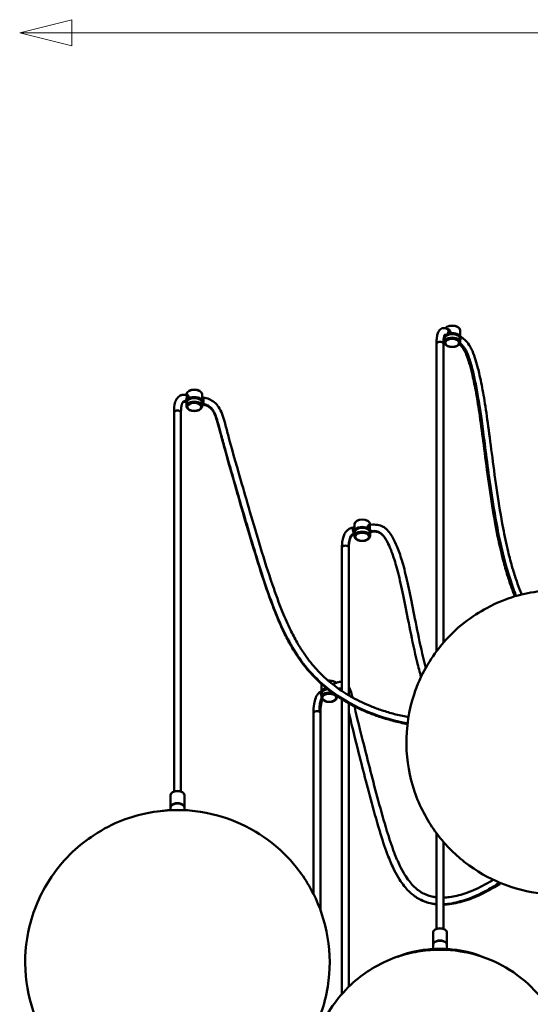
# Model space of a CAD drawing. Header units: millimetres. Extents: x 310 to 3974, y 1182 to 5139.
# Tile 3 of 22: x 2004 to 2591, y 1911 to 3043. Entities that reach past the tile are written whole.
import ezdxf

# ---------------------------------------------------------------- set-up
doc = ezdxf.new("R2010")
doc.units = ezdxf.units.MM
doc.header["$LTSCALE"] = 20
for name, color, linetype, lineweight in [('Widoczne (ISO)', 7, 'Continuous', 50), ('Widoczne wąskie (ISO)', 7, 'Continuous', 50), ('Wymiar (ISO)', 7, 'Continuous', 18)]:
    doc.layers.add(name, color=color, linetype=linetype, lineweight=lineweight)

msp = doc.modelspace()

# ---------------------------------------------------------------- linework, layer by layer
at = {"layer": 'Widoczne (ISO)'}
for p, q in [((2495.3, 2690.1), (2495.1, 2690.1)), ((2498.5, 2686.4), (2496.4, 2687.6)), ((2499.2, 2684.6), (2499.2, 2683)), ((2507.7, 2690.1), (2507.9, 2690.1)), ((2510.5, 2686.4), (2510.5, 2678)), ((2493.9, 2679.8), (2492.5, 2680.6)), ((2492.5, 2680.5), (2492.5, 2678)), ((2492.5, 2672.7), (2492.5, 2676.7)), ((2492.8, 2679.3), (2492.8, 2680.4)), ((2499.6, 2682.3), (2499.7, 2682.3)), ((2510.6, 2679.4), (2510.5, 2679.4)), ((2510.5, 2672.7), (2510.5, 2676.7)), ((2483.4, 2670.6), (2483.4, 2316.9)), ((2491.4, 2670.6), (2491.4, 2326.9)), ((2198.6, 2616.5), (2198.4, 2616.4)), ((2211, 2616.5), (2211.2, 2616.4)), ((2195.8, 2612.7), (2195.8, 2611.8)), ((2197.6, 2611.5), (2196.1, 2611.8)), ((2198.4, 2609.6), (2198.4, 2608)), ((2199, 2607.5), (2199.1, 2607.5)), ((2213.5, 2605.7), (2213.5, 2607.3)), ((2215.2, 2608.8), (2213.7, 2609)), ((2213.8, 2612.7), (2213.8, 2609.1)), ((2194.3, 2604), (2194.5, 2603.9)), ((2195.8, 2603.7), (2194.5, 2603.9)), ((2195.8, 2599), (2195.8, 2603.1)), ((2213.8, 2599), (2213.8, 2603.1)), ((2214, 2600.9), (2213.8, 2600.9)), ((2181.5, 2591.6), (2181.5, 2155.8)), ((2189.5, 2591.6), (2189.5, 2155.8)), ((2389, 2459.6), (2387.7, 2459.4)), ((2389, 2463.3), (2389, 2459.7)), ((2389.3, 2457.9), (2389.3, 2456.2)), ((2391.7, 2467.1), (2391.6, 2467)), ((2403.7, 2458.1), (2403.8, 2458.1)), ((2404.2, 2467.1), (2404.3, 2467)), ((2404.3, 2458.6), (2404.3, 2460.2)), ((2407, 2462.4), (2405.2, 2462.1)), ((2407, 2463.3), (2407, 2462.4)), ((2389, 2451.5), (2388.9, 2451.5)), ((2389, 2449.6), (2389, 2453.7)), ((2408.2, 2454.5), (2406.9, 2454.3)), ((2407, 2449.6), (2407, 2453.7)), ((2374.7, 2436.3), (2374.7, 2271.3)), ((2382.7, 2436.3), (2382.7, 2266.3)), ((2351.1, 2278.1), (2351.1, 2269.7)), ((2365.3, 2279.4), (2364.3, 2278.8)), ((2366.3, 2281.9), (2366.4, 2281.8)), ((2351.1, 2264.4), (2351.1, 2268.5)), ((2369.1, 2264.4), (2369.1, 2265.4)), ((2374.7, 2261.8), (2374.7, 1922.9)), ((2382.7, 2257.1), (2382.7, 1931.3)), ((2341.9, 2245.9), (2341.9, 2037.9)), ((2349.9, 2245.9), (2349.9, 2019.4)), ((2177.5, 2151.7), (2177.5, 2137.8)), ((2180.2, 2155.2), (2179.8, 2155)), ((2190.8, 2155.2), (2191.1, 2155)), ((2193.5, 2151.7), (2193.5, 2137.8)), ((2177.5, 2134.4), (2177.5, 2137.4)), ((2193.5, 2134.4), (2193.5, 2137.4)), ((2483.4, 2108), (2483.4, 1997.8)), ((2491.4, 2098), (2491.4, 1997.8)), ((2479.4, 1993.7), (2479.4, 1979.9)), ((2482.1, 1997.2), (2481.7, 1997)), ((2492.7, 1997.2), (2493, 1997)), ((2495.4, 1993.7), (2495.4, 1979.9)), ((2479.4, 1974.6), (2479.4, 1979.5)), ((2495.4, 1974.6), (2495.4, 1979.5))]:
    msp.add_line(p, q, dxfattribs=at)
msp.add_arc((2487.4, 1833.8), 141, 80.7121, 99.2879, dxfattribs=at)
for centre, major_axis, ratio, start_param, end_param in [((2501.5, 2686.4), (9, 0), 0.57735, 0, 2.675142), ((2501.5, 2686.5), (-8.8, 0), 0.57735, 3.926991, 5.497787), ((2204.8, 2612.7), (-9, 0), 0.57735, 3.141593, 6.283185), ((2204.8, 2612.9), (-8.8, 0), 0.57735, 3.926991, 5.497787), ((2195.3, 2607.8), (0.82, 3.92), 0.173003, 3.132372, 5.353524), ((2398, 2463.3), (-9, 0), 0.57735, 3.141593, 6.283185), ((2398, 2463.5), (-8.8, 0), 0.57735, 3.926991, 5.497787), ((2360.1, 2278.1), (-9, 0), 0.57735, 6.064597, 6.283185), ((2360.1, 2278.1), (9, 0), 0.57735, 0.51855, 1.708534), ((2360.1, 2278.3), (-8.8, 0), 0.57735, 3.926991, 4.858959), ((2353.1, 2267.7), (-1.79, 3.58), 0.613783, 0.822701, 1.654281), ((2185.5, 2151.7), (-8, 0), 0.57735, 3.141593, 6.283185), ((2185.5, 2152.1), (-7.5, 0), 0.57735, 3.926991, 5.497787), ((2185.5, 2137.8), (8, 0), 0.57735, 6.238977, 9.468987), ((2185.5, 2137.4), (-8, 0), 0.57735, 3.141593, 6.283185), ((2185.5, 2083.8), (88, 0), 0.57735, 1.311391, 1.830202), ((2487.4, 1993.7), (-8, 0), 0.57735, 3.141593, 6.283185), ((2487.4, 1994.2), (-7.5, 0), 0.57735, 3.926991, 5.497787), ((2487.4, 1979.9), (8, 0), 0.57735, 6.238977, 9.468987), ((2487.4, 1979.5), (-8, 0), 0.57735, 3.141593, 6.283185), ((2495, 1985.4), (0.27, 1.47), 0.249555, 4.768542, 5.93379), ((2487.4, 1926.6), (83.5, 0), 0.57735, 0.949098, 2.192494)]:
    msp.add_ellipse(centre, major_axis=major_axis, ratio=ratio, start_param=start_param, end_param=end_param, dxfattribs=at)
for points, knots in [([(2496.4, 2687.6), (2495.8, 2687.9), (2495.1, 2688.2), (2493.4, 2688.8), (2492.3, 2689), (2490.3, 2688.7), (2489.5, 2688.4), (2488, 2687.6), (2487.4, 2687.1), (2486.2, 2685.8), (2485.8, 2685), (2484.7, 2682.7), (2484.3, 2681.2), (2483.7, 2677.6), (2483.5, 2675.6), (2483.4, 2672.5), (2483.4, 2671.5), (2483.4, 2670.6)], [1, 1, 1, 1, 1.091243, 1.091243, 1.22357, 1.22357, 1.312976, 1.312976, 1.403287, 1.403287, 1.520677, 1.520677, 1.720677, 1.720677, 1.920677, 1.920677, 2, 2, 2, 2]), ([(2496.9, 2687.3), (2497.3, 2687.2), (2497.5, 2687.1), (2498.2, 2686.7), (2498.5, 2686.4), (2499, 2685.6), (2499.2, 2685.1), (2499.2, 2684.6)], [0.9225921, 0.9225921, 0.9225921, 0.9225921, 1.0373823, 1.0373823, 1.2105941, 1.2105941, 1.383806, 1.383806, 1.383806, 1.383806]), ([(2492.8, 2681.2), (2492.8, 2681.2), (2492.8, 2681.2), (2492.7, 2681), (2492.6, 2680.8), (2492.4, 2680.2), (2492.2, 2679.6), (2491.8, 2677.8), (2491.6, 2676.3), (2491.4, 2673.3), (2491.4, 2672), (2491.4, 2670.6)], [1.4034029, 1.4034029, 1.4034029, 1.4034029, 1.4575696, 1.4575696, 1.544545, 1.544545, 1.6706827, 1.6706827, 1.8706827, 1.8706827, 2, 2, 2, 2]), ([(2492.5, 2676.7), (2492.5, 2677.3), (2492.6, 2677.9), (2493.1, 2678.9), (2493.5, 2679.4), (2494, 2679.9)], [2.2295982, 2.2295982, 2.2295982, 2.2295982, 2.494629, 2.494629, 2.7749849, 2.7749849, 2.7749849, 2.7749849]), ([(2510.5, 2672.7), (2510.5, 2672.1), (2510.4, 2671.5), (2509.9, 2670.5), (2509.5, 2670), (2508.4, 2669), (2507.8, 2668.6), (2506.2, 2667.8), (2505.4, 2667.5), (2503.5, 2667.2), (2502.6, 2667.1), (2500.7, 2667), (2499.7, 2667.1), (2497.9, 2667.5), (2497, 2667.7), (2495.4, 2668.4), (2494.7, 2668.9), (2493.5, 2669.9), (2493.1, 2670.5), (2492.6, 2671.6), (2492.5, 2672.1), (2492.5, 2672.7)], [5.371191, 5.371191, 5.371191, 5.371191, 5.636222, 5.636222, 5.925187, 5.925187, 6.253233, 6.253233, 6.592296, 6.592296, 6.928759, 6.928759, 7.263611, 7.263611, 7.59984, 7.59984, 7.938845, 7.938845, 8.268538, 8.268538, 8.512783, 8.512783, 8.512783, 8.512783]), ([(2493.1, 2678.8), (2493.1, 2678.8), (2493.1, 2678.8), (2493, 2678.8), (2493, 2678.9), (2492.9, 2679), (2492.9, 2679.1), (2492.8, 2679.2), (2492.8, 2679.3), (2492.8, 2679.3)], [0.26128206, 0.26128206, 0.26128206, 0.26128206, 0.26580193, 0.26580193, 0.28670129, 0.28670129, 0.30570394, 0.30570394, 0.32333484, 0.32333484, 0.32333484, 0.32333484]), ([(2497.3, 2681.7), (2497.7, 2681.9), (2498.1, 2682), (2499.5, 2682.3), (2500.4, 2682.4), (2502.3, 2682.4), (2503.3, 2682.3), (2505.1, 2681.9), (2506, 2681.7), (2507.6, 2681), (2508.3, 2680.5), (2509.5, 2679.5), (2509.9, 2678.9), (2510.4, 2677.8), (2510.5, 2677.3), (2510.5, 2676.7)], [3.293188, 3.293188, 3.293188, 3.293188, 3.450703, 3.450703, 3.787167, 3.787167, 4.122019, 4.122019, 4.458247, 4.458247, 4.797252, 4.797252, 5.126946, 5.126946, 5.371191, 5.371191, 5.371191, 5.371191]), ([(2499.2, 2683), (2499.2, 2682.9), (2499.2, 2682.9), (2499.2, 2682.8), (2499.2, 2682.7), (2499.3, 2682.6), (2499.4, 2682.5), (2499.5, 2682.4), (2499.5, 2682.4), (2499.6, 2682.3)], [0.32333484, 0.32333484, 0.32333484, 0.32333484, 0.34096573, 0.34096573, 0.35996838, 0.35996838, 0.38086775, 0.38086775, 0.40371433, 0.40371433, 0.40371433, 0.40371433]), ([(2510.5, 2678), (2510.5, 2677.9), (2510.5, 2677.8), (2510.5, 2677.6), (2510.5, 2677.5), (2510.4, 2677.4)], [2.3561945, 2.3561945, 2.3561945, 2.3561945, 2.4081671, 2.4081671, 2.4600926, 2.4600926, 2.4600926, 2.4600926]), ([(2581.3, 2382.3), (2580.9, 2383.4), (2580.4, 2384.6), (2578.4, 2389.6), (2577, 2393.6), (2574, 2402.5), (2572.4, 2407.4), (2569.1, 2418.8), (2567.4, 2425.3), (2563.7, 2440.7), (2561.8, 2449.7), (2557.5, 2472.4), (2555.2, 2486.2), (2549.1, 2527.3), (2545.9, 2553.7), (2541.5, 2586.6), (2540, 2596.5), (2537.2, 2614), (2535.8, 2621.6), (2533.1, 2634.3), (2531.9, 2639.5), (2529.7, 2648), (2528.7, 2651.5), (2526.4, 2658.3), (2525.1, 2661.7), (2522.7, 2666.4), (2521.9, 2667.9), (2519.5, 2671.5), (2517.8, 2673.6), (2514.3, 2676.9), (2512.5, 2678.3), (2510.6, 2679.4)], [2.857246, 2.857246, 2.857246, 2.857246, 2.887537, 2.887537, 2.986983, 2.986983, 3.105393, 3.105393, 3.254011, 3.254011, 3.452801, 3.452801, 3.750262, 3.750262, 4.350262, 4.350262, 4.650262, 4.650262, 4.950262, 4.950262, 5.212697, 5.212697, 5.409523, 5.409523, 5.623049, 5.623049, 5.724166, 5.724166, 5.880322, 5.880322, 6, 6, 6, 6]), ([(2573.6, 2380.1), (2572.2, 2383.4), (2571, 2386.7), (2568.1, 2394.7), (2566.6, 2399.3), (2563.4, 2409.8), (2561.7, 2415.7), (2558.2, 2429.4), (2556.3, 2437.3), (2552.3, 2456.5), (2550.2, 2467.9), (2546, 2493.3), (2544, 2507.2), (2538.5, 2547.4), (2535.5, 2571.7), (2531.3, 2600.9), (2529.9, 2609.4), (2527.1, 2624.3), (2525.7, 2630.8), (2523.3, 2640.8), (2522.3, 2644.8), (2520.4, 2651), (2519.6, 2653.4), (2517.9, 2658), (2516.9, 2660.3), (2515.3, 2663.3), (2514.7, 2664.3), (2513.1, 2666.7), (2512.1, 2668), (2510.5, 2669.5), (2510.1, 2669.9), (2509.7, 2670.3)], [2.864671, 2.864671, 2.864671, 2.864671, 2.947041, 2.947041, 3.057433, 3.057433, 3.19224, 3.19224, 3.366313, 3.366313, 3.611029, 3.611029, 3.911029, 3.911029, 4.511029, 4.511029, 4.811029, 4.811029, 5.108272, 5.108272, 5.331204, 5.331204, 5.485671, 5.485671, 5.648374, 5.648374, 5.732845, 5.732845, 5.861856, 5.861856, 5.904471, 5.904471, 5.904471, 5.904471]), ([(2181.5, 2591.6), (2181.5, 2595.7), (2181.7, 2599.9), (2183.6, 2605.7), (2184.5, 2607.5), (2186.5, 2609.6), (2187.1, 2610.2), (2188.8, 2611.3), (2189.8, 2611.7), (2192, 2612.2), (2193, 2612.2), (2194.7, 2612.1), (2195.4, 2611.9), (2196.1, 2611.8)], [0, 0, 0, 0, 1.489835, 1.489835, 2.160796, 2.160796, 2.434777, 2.434777, 2.791802, 2.791802, 3.10604, 3.10604, 3.317488, 3.317488, 3.317488, 3.317488]), ([(2196.1, 2611.8), (2196.1, 2611.8), (2196.2, 2611.7), (2196.3, 2611.6), (2196.3, 2611.4), (2196.4, 2610.9), (2196.4, 2610.5), (2196.3, 2610.1), (2196.3, 2610.1), (2196.3, 2610.1)], [0.8879865, 0.8879865, 0.8879865, 0.8879865, 0.9421785, 0.9421785, 1.0988736, 1.0988736, 1.2558626, 1.2558626, 1.2586379, 1.2586379, 1.2586379, 1.2586379]), ([(2196.8, 2611.7), (2197, 2611.7), (2197.3, 2611.7), (2197.7, 2611.5), (2198, 2611.2), (2198.3, 2610.5), (2198.4, 2610.1), (2198.4, 2609.6)], [-0.5069356, -0.5069356, -0.5069356, -0.5069356, -0.3464237, -0.3464237, -0.1732118, -0.1732118, 0, 0, 0, 0]), ([(2197, 2606), (2197.1, 2606.1), (2197.2, 2606.2), (2197.9, 2606.8), (2198.5, 2607.2), (2200.1, 2607.9), (2200.9, 2608.2), (2202.8, 2608.6), (2203.7, 2608.7), (2205.6, 2608.7), (2206.6, 2608.6), (2208.4, 2608.3), (2209.3, 2608), (2210.9, 2607.3), (2211.6, 2606.9), (2212.7, 2605.9), (2213.2, 2605.3), (2213.7, 2604.1), (2213.8, 2603.6), (2213.8, 2603.1)], [2.718228, 2.718228, 2.718228, 2.718228, 2.777687, 2.777687, 3.105732, 3.105732, 3.444795, 3.444795, 3.781259, 3.781259, 4.116111, 4.116111, 4.452339, 4.452339, 4.791344, 4.791344, 5.121038, 5.121038, 5.365283, 5.365283, 5.365283, 5.365283]), ([(2198.4, 2608), (2198.4, 2608), (2198.4, 2607.9), (2198.5, 2607.8), (2198.5, 2607.7), (2198.6, 2607.7), (2198.7, 2607.6), (2198.8, 2607.5), (2198.9, 2607.5), (2199, 2607.5)], [0.32333484, 0.32333484, 0.32333484, 0.32333484, 0.34096573, 0.34096573, 0.35996838, 0.35996838, 0.38086775, 0.38086775, 0.40371433, 0.40371433, 0.40371433, 0.40371433]), ([(2213.1, 2605.3), (2213.1, 2605.3), (2213.1, 2605.3), (2213.2, 2605.4), (2213.3, 2605.4), (2213.4, 2605.4), (2213.4, 2605.5), (2213.5, 2605.6), (2213.5, 2605.6), (2213.5, 2605.7)], [0.25767843, 0.25767843, 0.25767843, 0.25767843, 0.26580193, 0.26580193, 0.28670129, 0.28670129, 0.30570394, 0.30570394, 0.32333484, 0.32333484, 0.32333484, 0.32333484]), ([(2213.5, 2607.3), (2213.5, 2607.8), (2213.5, 2608.2), (2213.6, 2608.8), (2213.7, 2609), (2213.8, 2609.2), (2213.8, 2609.1), (2213.8, 2609)], [0, 0, 0, 0, 0.1732118, 0.1732118, 0.3464237, 0.3464237, 0.5069356, 0.5069356, 0.5069356, 0.5069356]), ([(2451.2, 2241.3), (2450.2, 2241.5), (2449.2, 2241.7), (2443.1, 2242.9), (2438, 2244.1), (2428.3, 2246.7), (2423.7, 2248.2), (2414.7, 2251.2), (2410.5, 2252.8), (2402.4, 2256.2), (2398.6, 2257.9), (2391.3, 2261.5), (2387.8, 2263.3), (2381.2, 2267.1), (2378.1, 2269.1), (2372, 2273), (2369.2, 2275.1), (2363.7, 2279.3), (2361, 2281.4), (2355.9, 2285.9), (2353.4, 2288.1), (2348.5, 2292.9), (2346.2, 2295.4), (2341.5, 2300.7), (2339.3, 2303.4), (2334.7, 2309.3), (2332.4, 2312.5), (2327.8, 2319.4), (2325.4, 2323.2), (2320.4, 2331.9), (2317.9, 2336.8), (2312.2, 2348.3), (2309.2, 2355.1), (2302.2, 2372.3), (2298.4, 2382.9), (2289.9, 2407.9), (2285.3, 2422.4), (2272.4, 2464.8), (2264.7, 2491.5), (2252.2, 2535.3), (2247.3, 2552.4), (2242.3, 2571.2), (2241.1, 2576), (2238.9, 2583.7), (2238, 2586.8), (2235.7, 2592.8), (2234.4, 2595.7), (2231.9, 2599.4), (2231, 2600.5), (2228.6, 2603.1), (2226.8, 2604.5), (2222.9, 2606.7), (2220.9, 2607.5), (2217.5, 2608.4), (2216.4, 2608.6), (2215.2, 2608.8)], [2.090675, 2.090675, 2.090675, 2.090675, 2.106723, 2.106723, 2.191431, 2.191431, 2.273041, 2.273041, 2.35103, 2.35103, 2.425464, 2.425464, 2.496817, 2.496817, 2.565806, 2.565806, 2.633308, 2.633308, 2.700326, 2.700326, 2.768031, 2.768031, 2.837857, 2.837857, 2.911732, 2.911732, 2.992558, 2.992558, 3.085461, 3.085461, 3.1991, 3.1991, 3.348844, 3.348844, 3.574006, 3.574006, 3.874006, 3.874006, 4.474006, 4.474006, 5.074006, 5.074006, 5.305504, 5.305504, 5.479128, 5.479128, 5.655906, 5.655906, 5.730455, 5.730455, 5.84869, 5.84869, 5.951809, 5.951809, 6, 6, 6, 6]), ([(2194.3, 2604), (2194, 2604), (2193.8, 2604.1), (2193.4, 2604.1), (2193.3, 2604.2), (2193, 2604.2), (2192.9, 2604.2), (2192.7, 2604.1), (2192.6, 2604.1), (2192.4, 2604.1), (2192.4, 2604.1), (2192.2, 2604), (2192, 2603.9), (2191.7, 2603.5), (2191.4, 2603.1), (2191.1, 2602.6), (2191.1, 2602.5), (2190.9, 2602.1), (2190.7, 2601.7), (2190.3, 2600.3), (2190, 2599.1), (2189.6, 2595.8), (2189.5, 2593.7), (2189.5, 2591.6)], [0, 0, 0, 0, 0.070141, 0.070141, 0.124408, 0.124408, 0.159002, 0.159002, 0.214702, 0.214702, 0.274919, 0.274919, 0.398931, 0.398931, 0.637189, 0.637189, 0.691511, 0.691511, 0.854674, 0.854674, 1.345646, 1.345646, 2.139638, 2.139638, 2.139638, 2.139638]), ([(2213.8, 2599), (2213.8, 2598.5), (2213.7, 2597.9), (2213.1, 2596.8), (2212.8, 2596.3), (2211.7, 2595.3), (2211.1, 2594.9), (2209.5, 2594.2), (2208.7, 2593.9), (2206.8, 2593.5), (2205.9, 2593.4), (2203.9, 2593.4), (2203, 2593.5), (2201.2, 2593.8), (2200.3, 2594.1), (2198.7, 2594.8), (2198, 2595.2), (2196.8, 2596.3), (2196.4, 2596.9), (2195.9, 2598), (2195.8, 2598.5), (2195.8, 2599)], [5.365283, 5.365283, 5.365283, 5.365283, 5.630314, 5.630314, 5.919279, 5.919279, 6.247325, 6.247325, 6.586388, 6.586388, 6.922851, 6.922851, 7.257703, 7.257703, 7.593932, 7.593932, 7.932937, 7.932937, 8.26263, 8.26263, 8.506876, 8.506876, 8.506876, 8.506876]), ([(2450, 2233.4), (2447.4, 2233.9), (2444.7, 2234.4), (2436.8, 2236.2), (2431.7, 2237.5), (2421.7, 2240.4), (2417, 2241.9), (2407.9, 2245.2), (2403.5, 2247), (2395.3, 2250.6), (2391.4, 2252.5), (2383.9, 2256.3), (2380.3, 2258.3), (2373.6, 2262.4), (2370.3, 2264.5), (2364.1, 2268.9), (2361.1, 2271.1), (2355.4, 2275.7), (2352.6, 2278), (2347.3, 2282.9), (2344.7, 2285.4), (2339.6, 2290.7), (2337.2, 2293.5), (2332.3, 2299.3), (2329.9, 2302.3), (2325.1, 2308.9), (2322.7, 2312.5), (2317.8, 2320.3), (2315.3, 2324.6), (2310, 2334.4), (2307.3, 2340), (2301.2, 2353.4), (2298, 2361.2), (2290.1, 2382.1), (2285.7, 2395.2), (2276.8, 2422.7), (2272.5, 2437.1), (2260.1, 2478.5), (2252.9, 2503.5), (2241.4, 2543.8), (2237.2, 2559.3), (2232.8, 2575.8), (2231.8, 2579.6), (2229.9, 2585.5), (2229.1, 2587.8), (2227.3, 2591.8), (2226.3, 2593.5), (2224.7, 2595.6), (2224.1, 2596.2), (2222.6, 2597.6), (2221.6, 2598.3), (2219.4, 2599.5), (2218.2, 2599.9), (2215.9, 2600.5), (2215, 2600.7), (2214, 2600.9)], [2.088874, 2.088874, 2.088874, 2.088874, 2.131258, 2.131258, 2.215943, 2.215943, 2.297349, 2.297349, 2.375171, 2.375171, 2.449626, 2.449626, 2.521272, 2.521272, 2.590868, 2.590868, 2.659311, 2.659311, 2.727626, 2.727626, 2.797021, 2.797021, 2.869025, 2.869025, 2.945771, 2.945771, 3.030645, 3.030645, 3.129912, 3.129912, 3.253521, 3.253521, 3.421751, 3.421751, 3.693157, 3.693157, 3.993157, 3.993157, 4.593157, 4.593157, 5.193157, 5.193157, 5.394868, 5.394868, 5.546151, 5.546151, 5.691315, 5.691315, 5.759158, 5.759158, 5.860157, 5.860157, 5.947657, 5.947657, 6, 6, 6, 6]), ([(2387.7, 2459.4), (2386.3, 2459.2), (2385, 2458.8), (2382.7, 2457.6), (2381.7, 2457), (2379.9, 2455.3), (2379, 2454.3), (2377.5, 2451.9), (2376.8, 2450.4), (2375.7, 2447.1), (2375.3, 2445.1), (2374.8, 2440.9), (2374.7, 2438.7), (2374.7, 2436.3)], [1, 1, 1, 1, 1.156523, 1.156523, 1.293419, 1.293419, 1.436384, 1.436384, 1.6108, 1.6108, 1.8108, 1.8108, 2, 2, 2, 2]), ([(2389, 2459.6), (2389, 2459.7), (2389, 2459.7), (2389.1, 2459.6), (2389.1, 2459.4), (2389.2, 2458.8), (2389.3, 2458.3), (2389.3, 2457.9)], [0.8768704, 0.8768704, 0.8768704, 0.8768704, 1.0373823, 1.0373823, 1.2105941, 1.2105941, 1.383806, 1.383806, 1.383806, 1.383806]), ([(2389, 2453.7), (2389, 2454.2), (2389.1, 2454.8), (2389.6, 2455.9), (2390, 2456.4), (2391, 2457.3), (2391.7, 2457.8), (2393.2, 2458.5), (2394.1, 2458.8), (2395.9, 2459.2), (2396.9, 2459.3), (2398.8, 2459.3), (2399.8, 2459.2), (2401.6, 2458.9), (2402.5, 2458.6), (2404.1, 2457.9), (2404.8, 2457.4), (2405.5, 2456.8), (2405.6, 2456.7), (2405.7, 2456.5)], [3.276796, 3.276796, 3.276796, 3.276796, 3.541827, 3.541827, 3.830792, 3.830792, 4.158838, 4.158838, 4.497901, 4.497901, 4.834364, 4.834364, 5.169216, 5.169216, 5.505445, 5.505445, 5.84445, 5.84445, 5.923851, 5.923851, 5.923851, 5.923851]), ([(2403.8, 2458.1), (2403.8, 2458.1), (2403.9, 2458.1), (2404.1, 2458.2), (2404.1, 2458.2), (2404.2, 2458.3), (2404.3, 2458.4), (2404.3, 2458.5), (2404.3, 2458.5), (2404.3, 2458.6)], [0.24295535, 0.24295535, 0.24295535, 0.24295535, 0.26580193, 0.26580193, 0.28670129, 0.28670129, 0.30570394, 0.30570394, 0.32333484, 0.32333484, 0.32333484, 0.32333484]), ([(2404.3, 2460.2), (2404.3, 2460.7), (2404.4, 2461.1), (2404.8, 2461.8), (2405, 2462), (2405.5, 2462.3), (2405.8, 2462.3), (2406, 2462.2)], [-1.383806, -1.383806, -1.383806, -1.383806, -1.2105941, -1.2105941, -1.0373823, -1.0373823, -0.8768704, -0.8768704, -0.8768704, -0.8768704]), ([(2471.1, 2298), (2470.9, 2299), (2470.6, 2299.9), (2467.3, 2312.9), (2464.6, 2325.1), (2457.3, 2360.6), (2453.3, 2382.4), (2447.4, 2407.9), (2445.5, 2415.3), (2441.7, 2427.9), (2439.8, 2433.2), (2436.4, 2441.4), (2434.9, 2444.6), (2432.3, 2449.4), (2431.3, 2451.1), (2428.8, 2454.6), (2427.3, 2456.3), (2424.5, 2458.7), (2423.4, 2459.5), (2420.2, 2461.3), (2417.9, 2462.1), (2413.2, 2462.8), (2410.7, 2462.9), (2407.7, 2462.5), (2407.4, 2462.4), (2407, 2462.4)], [3.611818, 3.611818, 3.611818, 3.611818, 3.635678, 3.635678, 3.935678, 3.935678, 4.535678, 4.535678, 4.835678, 4.835678, 5.126759, 5.126759, 5.345069, 5.345069, 5.478255, 5.478255, 5.631153, 5.631153, 5.718345, 5.718345, 5.858541, 5.858541, 5.984599, 5.984599, 6, 6, 6, 6]), ([(2388.9, 2451.5), (2388.6, 2451.4), (2388.4, 2451.4), (2387.7, 2451.2), (2387.4, 2451.1), (2386.8, 2450.8), (2386.6, 2450.6), (2386.1, 2450.2), (2385.8, 2449.9), (2385.1, 2449), (2384.7, 2448.3), (2383.9, 2446.4), (2383.5, 2445.1), (2382.9, 2442), (2382.7, 2440.1), (2382.7, 2437.5), (2382.7, 2436.9), (2382.7, 2436.3)], [1, 1, 1, 1, 1.07091, 1.07091, 1.179041, 1.179041, 1.267743, 1.267743, 1.376665, 1.376665, 1.546036, 1.546036, 1.746036, 1.746036, 1.946036, 1.946036, 2, 2, 2, 2]), ([(2407, 2449.6), (2407, 2449), (2406.8, 2448.5), (2406.3, 2447.4), (2405.9, 2446.9), (2404.9, 2445.9), (2404.2, 2445.5), (2402.7, 2444.8), (2401.8, 2444.5), (2400, 2444.1), (2399, 2444), (2397.1, 2444), (2396.2, 2444.1), (2394.3, 2444.4), (2393.5, 2444.7), (2391.9, 2445.4), (2391.2, 2445.8), (2390, 2446.8), (2389.6, 2447.4), (2389.1, 2448.6), (2389, 2449.1), (2389, 2449.6)], [0.135203, 0.135203, 0.135203, 0.135203, 0.400234, 0.400234, 0.689199, 0.689199, 1.017245, 1.017245, 1.356308, 1.356308, 1.692772, 1.692772, 2.027624, 2.027624, 2.363852, 2.363852, 2.702857, 2.702857, 3.03255, 3.03255, 3.276796, 3.276796, 3.276796, 3.276796]), ([(2389.3, 2456.2), (2389.3, 2456.2), (2389.3, 2456.1), (2389.3, 2456.1), (2389.4, 2456), (2389.5, 2456), (2389.6, 2455.9), (2389.6, 2455.9), (2389.7, 2455.9), (2389.7, 2455.9)], [0.32333484, 0.32333484, 0.32333484, 0.32333484, 0.34096573, 0.34096573, 0.35996838, 0.35996838, 0.38086775, 0.38086775, 0.38899124, 0.38899124, 0.38899124, 0.38899124]), ([(2465.7, 2287.5), (2464.1, 2293.2), (2462.6, 2298.9), (2458.2, 2316.9), (2455.6, 2329.2), (2450.8, 2352.7), (2448.7, 2363.9), (2444.6, 2384.3), (2442.6, 2393.4), (2438.8, 2409.5), (2436.9, 2416.3), (2433.3, 2427.7), (2431.5, 2432.3), (2428.5, 2439.5), (2427.2, 2442.3), (2425, 2446.1), (2424.1, 2447.5), (2422.1, 2450.1), (2420.9, 2451.3), (2418.9, 2452.8), (2418.1, 2453.3), (2415.9, 2454.3), (2414.5, 2454.6), (2411.4, 2454.8), (2409.9, 2454.7), (2408.2, 2454.5)], [3.541595, 3.541595, 3.541595, 3.541595, 3.682988, 3.682988, 3.982988, 3.982988, 4.282988, 4.282988, 4.582988, 4.582988, 4.882988, 4.882988, 5.162241, 5.162241, 5.371681, 5.371681, 5.499071, 5.499071, 5.659876, 5.659876, 5.758152, 5.758152, 5.900186, 5.900186, 6, 6, 6, 6]), ([(2701.6, 2369.3), (2684.8, 2377.6), (2669.9, 2382), (2637.5, 2388), (2620.5, 2388.4), (2584.1, 2383.9), (2564.4, 2379.2), (2524.8, 2358), (2506.1, 2345.1), (2476.4, 2308.6), (2465, 2289.9), (2451.7, 2249.5), (2448.5, 2229.5), (2449.1, 2190.9), (2452.5, 2172.4), (2464.1, 2138.3), (2472.5, 2123), (2492.5, 2095.2), (2504.2, 2083.8), (2530, 2063.4), (2543.8, 2056.1), (2573.7, 2043.7), (2589, 2040.2), (2622.3, 2036.4), (2639.9, 2037), (2677.4, 2044.7), (2697.5, 2051.2), (2736.3, 2076.9), (2753.6, 2091.6), (2779.4, 2129.9), (2788.8, 2149.2), (2798.5, 2189.5), (2800, 2209.3), (2796.5, 2247.1), (2791.8, 2265), (2777.9, 2297.7), (2768.6, 2312.1), (2747.1, 2338.2), (2734.8, 2348.6), (2715.7, 2361.8), (2708.5, 2365.9), (2701.6, 2369.3)], [0, 0, 0, 0, 0.397749, 0.397749, 0.917424, 0.917424, 1.455808, 1.455808, 1.839431, 1.839431, 2.091226, 2.091226, 2.288916, 2.288916, 2.473701, 2.473701, 2.672221, 2.672221, 2.911103, 2.911103, 3.224688, 3.224688, 3.652252, 3.652252, 4.192211, 4.192211, 4.704916, 4.704916, 5.048907, 5.048907, 5.282511, 5.282511, 5.47431, 5.47431, 5.660109, 5.660109, 5.86558, 5.86558, 6.118665, 6.118665, 6.283185, 6.283185, 6.283185, 6.283185]), ([(2374.7, 2281.9), (2373.8, 2282), (2372.9, 2282), (2370.4, 2281.7), (2368.9, 2281.2), (2366.6, 2280.1), (2365.9, 2279.8), (2365.3, 2279.4)], [5.8187148, 5.8187148, 5.8187148, 5.8187148, 5.8706824, 5.8706824, 5.9633751, 5.9633751, 6, 6, 6, 6]), ([(2341.9, 2245.9), (2341.9, 2249.3), (2342.1, 2252.9), (2343, 2258.8), (2343.5, 2261.2), (2344.9, 2264.5), (2345.4, 2265.5), (2346.7, 2267.7), (2347.6, 2268.7), (2349.4, 2270.2), (2350.2, 2270.8), (2351.1, 2271.2)], [0, 0, 0, 0, 1.249718, 1.249718, 1.989984, 1.989984, 2.338282, 2.338282, 2.743706, 2.743706, 3.065896, 3.065896, 3.065896, 3.065896]), ([(2351.1, 2271.2), (2350.9, 2271), (2350.7, 2270.8), (2350.4, 2270.2), (2350.3, 2269.8), (2350.3, 2269.4), (2350.3, 2269.4), (2350.3, 2269.4)], [0.9754557, 0.9754557, 0.9754557, 0.9754557, 1.0988736, 1.0988736, 1.2558626, 1.2558626, 1.2586379, 1.2586379, 1.2586379, 1.2586379]), ([(2351.1, 2268.5), (2351.1, 2269.1), (2351.2, 2269.6), (2351.7, 2270.7), (2352.1, 2271.2), (2353.1, 2272.2), (2353.8, 2272.6), (2355.3, 2273.3), (2356.2, 2273.6), (2357.3, 2273.8), (2357.4, 2273.9), (2357.6, 2273.9)], [3.270888, 3.270888, 3.270888, 3.270888, 3.535919, 3.535919, 3.824884, 3.824884, 4.15293, 4.15293, 4.491993, 4.491993, 4.548952, 4.548952, 4.548952, 4.548952]), ([(2351.1, 2269.1), (2351.1, 2269.2), (2351.1, 2269.3), (2351.1, 2269.5), (2351.1, 2269.6), (2351.1, 2269.7)], [3.8230927, 3.8230927, 3.8230927, 3.8230927, 3.8750182, 3.8750182, 3.9269908, 3.9269908, 3.9269908, 3.9269908]), ([(2374.7, 2273.4), (2374.5, 2273.6), (2374.3, 2273.7), (2373.9, 2273.9), (2373.8, 2274), (2373, 2274), (2372.5, 2273.9), (2371.6, 2273.6), (2371.5, 2273.6), (2371.4, 2273.5)], [5.6846311, 5.6846311, 5.6846311, 5.6846311, 5.7462102, 5.7462102, 5.8464239, 5.8464239, 5.9279682, 5.9279682, 5.9385346, 5.9385346, 5.9385346, 5.9385346]), ([(2386.7, 2264), (2386.7, 2264), (2386.7, 2264.1), (2386, 2266.9), (2385.3, 2269.5), (2384, 2273.2), (2383.4, 2274.6), (2382.7, 2275.9), (2382.7, 2275.9), (2382.7, 2275.9)], [5.3120554, 5.3120554, 5.3120554, 5.3120554, 5.3165197, 5.3165197, 5.4873898, 5.4873898, 5.590689, 5.590689, 5.591649, 5.591649, 5.591649, 5.591649]), ([(2352.3, 2261.5), (2352.3, 2261.3), (2352.2, 2261.2), (2351.9, 2260.5), (2351.7, 2260), (2351.3, 2258.7), (2351.1, 2257.8), (2350.5, 2255.4), (2350.3, 2253.8), (2350, 2250.1), (2349.9, 2247.9), (2349.9, 2245.9)], [0.450399, 0.450399, 0.450399, 0.450399, 0.503211, 0.503211, 0.66703, 0.66703, 0.954681, 0.954681, 1.512753, 1.512753, 2.287355, 2.287355, 2.287355, 2.287355]), ([(2369.1, 2264.4), (2369.1, 2263.9), (2368.9, 2263.3), (2368.4, 2262.2), (2368, 2261.7), (2367, 2260.7), (2366.3, 2260.3), (2364.8, 2259.6), (2363.9, 2259.3), (2362.1, 2258.9), (2361.2, 2258.8), (2359.2, 2258.8), (2358.3, 2258.9), (2356.4, 2259.2), (2355.6, 2259.5), (2354, 2260.2), (2353.3, 2260.6), (2352.1, 2261.7), (2351.7, 2262.3), (2351.2, 2263.4), (2351.1, 2263.9), (2351.1, 2264.4)], [0.129295, 0.129295, 0.129295, 0.129295, 0.394326, 0.394326, 0.683291, 0.683291, 1.011337, 1.011337, 1.3504, 1.3504, 1.686864, 1.686864, 2.021716, 2.021716, 2.357944, 2.357944, 2.696949, 2.696949, 3.026643, 3.026643, 3.270888, 3.270888, 3.270888, 3.270888]), ([(2483.4, 2034.1), (2481.6, 2034.3), (2479.8, 2034.6), (2476.1, 2035.5), (2474.2, 2036.1), (2470.5, 2037.5), (2468.7, 2038.4), (2465.1, 2040.4), (2463.4, 2041.6), (2460, 2044.2), (2458.3, 2045.6), (2455, 2049), (2453.4, 2050.9), (2450.1, 2055.2), (2448.4, 2057.7), (2444.8, 2063.5), (2443, 2066.9), (2439, 2075.2), (2436.9, 2080.2), (2431.8, 2093.4), (2429.1, 2101.7), (2422.9, 2121.8), (2419.6, 2133.7), (2410.2, 2168.6), (2404.6, 2190.6), (2395.5, 2226.8), (2392, 2240.9), (2389.3, 2252.7), (2389.2, 2253.2), (2389.1, 2253.6)], [2.567816, 2.567816, 2.567816, 2.567816, 2.626649, 2.626649, 2.697143, 2.697143, 2.769458, 2.769458, 2.844308, 2.844308, 2.922631, 2.922631, 3.006633, 3.006633, 3.101268, 3.101268, 3.215464, 3.215464, 3.364809, 3.364809, 3.588693, 3.588693, 3.888693, 3.888693, 4.488693, 4.488693, 5.088693, 5.088693, 5.112823, 5.112823, 5.112823, 5.112823]), ([(2483.4, 2026.1), (2482.6, 2026.2), (2481.8, 2026.3), (2478.7, 2026.7), (2476.5, 2027.2), (2472.2, 2028.3), (2470.1, 2029.1), (2466.1, 2030.7), (2464.2, 2031.7), (2460.5, 2033.9), (2458.6, 2035.1), (2455, 2037.9), (2453.3, 2039.4), (2449.7, 2042.9), (2448, 2044.9), (2444.4, 2049.4), (2442.5, 2052), (2438.7, 2058.1), (2436.7, 2061.7), (2432.4, 2070.4), (2430.1, 2075.6), (2424.8, 2089.4), (2421.8, 2098.1), (2415.5, 2118.7), (2412.2, 2130.6), (2402.7, 2165.7), (2397.1, 2187.8), (2388.4, 2222.2), (2385.2, 2235.3), (2382.7, 2246.1)], [2.558902, 2.558902, 2.558902, 2.558902, 2.58079, 2.58079, 2.646855, 2.646855, 2.711675, 2.711675, 2.776667, 2.776667, 2.843615, 2.843615, 2.914827, 2.914827, 2.993573, 2.993573, 3.085314, 3.085314, 3.198969, 3.198969, 3.350359, 3.350359, 3.580473, 3.580473, 3.880473, 3.880473, 4.480473, 4.480473, 5.014397, 5.014397, 5.014397, 5.014397]), ([(2150.6, 2130.9), (2132.3, 2127.2), (2112.2, 2120.7), (2073.4, 2095.1), (2056.1, 2080.5), (2030.1, 2042.2), (2020.7, 2022.9), (2010.9, 1982.6), (2009.3, 1962.8), (2012.7, 1925), (2017.5, 1907.1), (2031.2, 1874.3), (2040.6, 1859.9), (2062, 1833.7), (2074.3, 1823.3), (2101.2, 1804.7), (2115.4, 1798.3), (2146, 1787.7), (2161.8, 1785.2), (2195.9, 1783.6), (2214.2, 1785.3), (2252.8, 1796.6), (2272.9, 1804.9), (2309.9, 1834.7), (2325.5, 1851), (2347.5, 1890.3), (2354.9, 1910.1), (2361.3, 1950.1), (2361.3, 1969.6), (2355.1, 2006.4), (2349.2, 2023.6), (2333.4, 2054.9), (2323.2, 2068.4), (2300.2, 2092.9), (2287.4, 2102.3), (2259.5, 2119.1), (2245.1, 2124.5), (2213.6, 2133.1), (2197.4, 2134.8), (2171, 2134.1), (2161, 2133), (2150.6, 2130.9)], [0, 0, 0, 0, 0.5135, 0.5135, 0.858452, 0.858452, 1.092474, 1.092474, 1.284399, 1.284399, 1.470155, 1.470155, 1.675428, 1.675428, 1.928123, 1.928123, 2.264722, 2.264722, 2.72185, 2.72185, 3.273674, 3.273674, 3.751957, 3.751957, 4.062116, 4.062116, 4.281627, 4.281627, 4.469513, 4.469513, 4.657636, 4.657636, 4.871356, 4.871356, 5.140265, 5.140265, 5.502757, 5.502757, 5.989438, 5.989438, 6.283185, 6.283185, 6.283185, 6.283185]), ([(2548.8, 2054.3), (2548.7, 2054.2), (2548.6, 2054.2), (2544.6, 2051.7), (2540.7, 2049.5), (2533.2, 2045.6), (2529.5, 2043.9), (2522.5, 2040.8), (2519.2, 2039.6), (2512.8, 2037.4), (2509.7, 2036.6), (2503.9, 2035.2), (2501.2, 2034.7), (2496.1, 2034), (2493.7, 2033.8), (2491.4, 2033.8)], [2.0109918, 2.0109918, 2.0109918, 2.0109918, 2.0131909, 2.0131909, 2.0991298, 2.0991298, 2.1831178, 2.1831178, 2.2639933, 2.2639933, 2.3413555, 2.3413555, 2.4154503, 2.4154503, 2.4844106, 2.4844106, 2.4844106, 2.4844106]), ([(2557.6, 2050.4), (2555.1, 2048.8), (2552.7, 2047.3), (2546.2, 2043.4), (2542.1, 2041.2), (2534.1, 2037.1), (2530.2, 2035.4), (2522.7, 2032.3), (2519.1, 2031), (2512.1, 2028.9), (2508.8, 2028.1), (2502.5, 2026.8), (2499.5, 2026.3), (2494.8, 2025.9), (2493.1, 2025.8), (2491.4, 2025.8)], [1.9785168, 1.9785168, 1.9785168, 1.9785168, 2.0296475, 2.0296475, 2.1175775, 2.1175775, 2.2036322, 2.2036322, 2.2865311, 2.2865311, 2.3656406, 2.3656406, 2.440844, 2.440844, 2.4861809, 2.4861809, 2.4861809, 2.4861809]), ([(2352.6, 1889.9), (2345.6, 1875.6), (2340.2, 1858.5), (2336.4, 1824.5), (2337.3, 1807.9), (2343.9, 1776.9), (2349.6, 1762.6), (2364.2, 1736.6), (2373.3, 1725.5), (2393.7, 1705.4), (2404.9, 1697.8), (2429.3, 1684.5), (2441.9, 1680.3), (2469.2, 1673.9), (2483.5, 1673), (2514.1, 1675.2), (2530.7, 1678.5), (2564.6, 1694.1), (2581.2, 1704.1), (2608.8, 1734.1), (2619.6, 1749.7), (2633, 1784.1), (2636.8, 1801.3), (2637.9, 1834.8), (2635.8, 1851), (2627.1, 1880.9), (2620.4, 1894.5), (2604.3, 1919.2), (2594.6, 1929.5), (2573.1, 1948), (2561.5, 1954.8), (2536.3, 1966.5), (2523.4, 1970), (2495.4, 1974.5), (2480.7, 1974.5), (2449.1, 1969.8), (2432.1, 1965.2), (2398.3, 1945.6), (2382.7, 1934), (2362.5, 1907.6), (2357.2, 1899.3), (2352.6, 1889.9)], [0, 0, 0, 0, 0.212272, 0.212272, 0.398542, 0.398542, 0.588778, 0.588778, 0.808426, 0.808426, 1.08826, 1.08826, 1.467532, 1.467532, 1.971033, 1.971033, 2.519652, 2.519652, 2.93054, 2.93054, 3.196357, 3.196357, 3.398967, 3.398967, 3.583853, 3.583853, 3.778675, 3.778675, 4.009445, 4.009445, 4.309064, 4.309064, 4.717321, 4.717321, 5.245006, 5.245006, 5.775533, 5.775533, 6.144545, 6.144545, 6.283185, 6.283185, 6.283185, 6.283185])]:
    msp.add_open_spline(points, degree=3, knots=knots, dxfattribs=at)
for points in [[(2492.6, 2677.4), (2492.5, 2677.6), (2492.5, 2677.8), (2492.5, 2678)], [(2195.8, 2603.1), (2195.8, 2603.4), (2195.8, 2603.7), (2195.9, 2603.9)], [(2406.9, 2454.5), (2406.9, 2454.2), (2407, 2453.9), (2407, 2453.7)], [(2364.2, 2278.9), (2364.3, 2278.9), (2364.5, 2279), (2364.6, 2279)]]:
    msp.add_open_spline(points, degree=3, dxfattribs=at)
at = {"layer": 'Widoczne wąskie (ISO)'}
for centre, major_axis, ratio, start_param, end_param in [((2494.4, 2684.1), (-2, -3.46), 0.57735, 0.045331, 3.141593), ((2487.4, 2670.6), (4, 0), 0.57735, 0, 3.141593), ((2501.5, 2676.7), (-9, 0), 0.57735, 3.141593, 6.283185), ((2501.5, 2678), (-9, 0), 0.57735, 6.021386, 6.283185), ((2501.5, 2672.7), (9, 0), 0.57735, 0, 3.141593), ((2501.5, 2678), (9, 0), 0.57735, 0, 1.832596), ((2501.5, 2677.6), (8.5, 0), 0.57735, 0.53157, 1.798287), ((2508.6, 2675.9), (2, 3.46), 0.57735, 4.677458, 6.283185), ((2195.3, 2607.8), (-1.03, -3.87), 0.134151, 0, 0.650355), ((2195.3, 2607.8), (1.03, 3.87), 0.134151, 3.791947, 5.362744), ((2204.8, 2603.1), (-9, 0), 0.57735, 3.141593, 6.283185), ((2204.8, 2604.3), (9, 0), 0.57735, 0.261799, 2.356194), ((2204.8, 2603.9), (8.5, 0), 0.57735, 0.53157, 2.321886), ((2214.6, 2604.9), (-0.61, -3.95), 0.211325, 0, 3.141593), ((2185.5, 2591.6), (4, 0), 0.57735, 0, 3.141593), ((2204.8, 2599), (9, 0), 0.57735, 0, 3.141593), ((2388.3, 2455.4), (0.61, -3.95), 0.211325, 3.141593, 6.283185), ((2398, 2453.7), (-9, 0), 0.57735, 3.141593, 6.283185), ((2398, 2454.9), (-9, 0), 0.57735, 3.926991, 6.021386), ((2398, 2454.5), (8.5, 0), 0.57735, 0.819706, 2.610023), ((2407.6, 2458.4), (0.61, -3.95), 0.211325, 3.141593, 6.283185), ((2398, 2449.6), (9, 0), 0.57735, 0, 3.141593), ((2378.7, 2436.3), (4, 0), 0.57735, 0, 3.141593), ((2367.3, 2275.9), (-2, 3.46), 0.57735, 0, 0.439912), ((2353.1, 2267.7), (-1.57, 3.68), 0.647776, 0.860005, 1.762442), ((2360.1, 2269.7), (-9, 0), 0.57735, 5.086154, 6.283185), ((2360.1, 2268.5), (-9, 0), 0.57735, 4.941921, 6.283185), ((2360.1, 2264.4), (-9, 0), 0.57735, 4.288947, 6.283185), ((2360.1, 2269.3), (8.5, 0), 0.57735, 1.87971, 2.610023), ((2360.1, 2264.4), (9, 0), 0.57735, 0, 0.223739), ((2345.9, 2245.9), (4, 0), 0.57735, 0, 3.141593)]:
    msp.add_ellipse(centre, major_axis=major_axis, ratio=ratio, start_param=start_param, end_param=end_param, dxfattribs=at)
for centre, major_axis in [((2501.5, 2671.8), (8, 0)), ((2204.8, 2598.2), (8, 0)), ((2398, 2448.8), (-8, 0)), ((2360.1, 2263.6), (-8, 0))]:
    msp.add_ellipse(centre, major_axis=major_axis, ratio=0.57735, dxfattribs=at)
for points, knots in [([(2494.4, 2680.8), (2494.1, 2681), (2493.8, 2681.1), (2493.6, 2681.2), (2493.4, 2681.2), (2493.2, 2681.2), (2493, 2681.2), (2492.9, 2681.2), (2492.9, 2681.1), (2492.8, 2681.1)], [1, 1, 1, 1, 1.1296366, 1.1296366, 1.1296366, 1.2424675, 1.2424675, 1.2424675, 1.2901275, 1.2901275, 1.2901275, 1.2901275]), ([(2575.2, 2380.6), (2574.2, 2382.9), (2573.3, 2385.2), (2572.5, 2387.5), (2566.7, 2402.8), (2562.1, 2419.3), (2558.1, 2436.3), (2554.7, 2451.1), (2551.9, 2466.2), (2549.4, 2481.2), (2547.1, 2495), (2545.1, 2508.7), (2543.3, 2521.9), (2541.7, 2533.7), (2540.3, 2545.1), (2538.9, 2555.8), (2537.7, 2565.2), (2536.5, 2574.1), (2535.4, 2582.2), (2534.4, 2589.4), (2533.4, 2596), (2532.4, 2602.1), (2531.2, 2609.7), (2530.1, 2616.5), (2528.9, 2622.5), (2527.8, 2628.2), (2526.7, 2633.3), (2525.6, 2638), (2524.9, 2640.8), (2524.2, 2643.4), (2523.5, 2645.9), (2522.8, 2648.5), (2522.1, 2651), (2521.3, 2653.3), (2520.6, 2655.6), (2519.8, 2657.8), (2518.9, 2659.8), (2518.3, 2661.3), (2517.6, 2662.7), (2516.9, 2663.9), (2516.2, 2665.2), (2515.4, 2666.3), (2514.6, 2667.4), (2513.8, 2668.4), (2512.9, 2669.3), (2511.9, 2670.2), (2511.4, 2670.7), (2510.9, 2671.1), (2510.3, 2671.5)], [2.858601, 2.858601, 2.858601, 2.858601, 2.915363, 2.915363, 2.915363, 3.289961, 3.289961, 3.289961, 3.613445, 3.613445, 3.613445, 3.909082, 3.909082, 3.909082, 4.173351, 4.173351, 4.173351, 4.406798, 4.406798, 4.406798, 4.611679, 4.611679, 4.611679, 4.866926, 4.866926, 4.866926, 5.107588, 5.107588, 5.107588, 5.252988, 5.252988, 5.252988, 5.403246, 5.403246, 5.403246, 5.556101, 5.556101, 5.556101, 5.669804, 5.669804, 5.669804, 5.782117, 5.782117, 5.782117, 5.892389, 5.892389, 5.892389, 5.947999, 5.947999, 5.947999, 5.947999]), ([(2194.8, 2604.7), (2194.3, 2604.8), (2194, 2604.8), (2193.7, 2604.8), (2193.5, 2604.8), (2193.3, 2604.8), (2193.1, 2604.7), (2192.9, 2604.7), (2192.7, 2604.6), (2192.5, 2604.4), (2192.2, 2604.2), (2191.8, 2603.7), (2191.4, 2603), (2191.2, 2602.9), (2191.1, 2602.6), (2191, 2602.4)], [1, 1, 1, 1, 1.1296366, 1.1296366, 1.1296366, 1.2424675, 1.2424675, 1.2424675, 1.3406714, 1.3406714, 1.3406714, 1.5095548, 1.5095548, 1.5095548, 1.5578036, 1.5578036, 1.5578036, 1.5578036]), ([(2450.1, 2234.2), (2450, 2234.2), (2449.8, 2234.2), (2449.7, 2234.3), (2436.2, 2236.8), (2423.2, 2240.4), (2411, 2245), (2398.7, 2249.6), (2387.2, 2255.1), (2376.7, 2261.5), (2366.4, 2267.8), (2357.1, 2274.8), (2348.9, 2282.5), (2341, 2289.8), (2334, 2297.8), (2327.9, 2306.2), (2322.1, 2314.2), (2317, 2322.6), (2312.4, 2331.2), (2307, 2341.2), (2302.4, 2351.6), (2298.2, 2362.2), (2293.5, 2373.8), (2289.3, 2385.7), (2285.3, 2397.6), (2281.3, 2409.7), (2277.5, 2421.8), (2273.9, 2433.8), (2270.4, 2445.3), (2267, 2456.5), (2263.9, 2467.3), (2260.9, 2477.3), (2258.1, 2486.9), (2255.5, 2495.9), (2252.7, 2505.7), (2250.1, 2514.8), (2247.7, 2523.1), (2245.3, 2531.5), (2243.1, 2539.1), (2241.2, 2546), (2239.4, 2552.5), (2237.8, 2558.2), (2236.4, 2563.6), (2235.1, 2568.2), (2234, 2572.4), (2233, 2576.3), (2232.1, 2579.6), (2231.3, 2582.6), (2230.4, 2585.3), (2229.5, 2587.8), (2228.7, 2590.1), (2227.7, 2592), (2226.8, 2593.9), (2225.7, 2595.5), (2224.6, 2596.7), (2223.4, 2598), (2222.2, 2598.9), (2220.6, 2599.8), (2219.1, 2600.5), (2217.2, 2601.2), (2214.6, 2601.6)], [2.091468, 2.091468, 2.091468, 2.091468, 2.093715, 2.093715, 2.093715, 2.307335, 2.307335, 2.307335, 2.524358, 2.524358, 2.524358, 2.73786, 2.73786, 2.73786, 2.943692, 2.943692, 2.943692, 3.139664, 3.139664, 3.139664, 3.365625, 3.365625, 3.365625, 3.612906, 3.612906, 3.612906, 3.864613, 3.864613, 3.864613, 4.10738, 4.10738, 4.10738, 4.333179, 4.333179, 4.333179, 4.578507, 4.578507, 4.578507, 4.826388, 4.826388, 4.826388, 5.056498, 5.056498, 5.056498, 5.256879, 5.256879, 5.256879, 5.423636, 5.423636, 5.423636, 5.576154, 5.576154, 5.576154, 5.721923, 5.721923, 5.721923, 5.86266, 5.86266, 5.86266, 6, 6, 6, 6]), ([(2388.3, 2452.2), (2387.8, 2452.1), (2387.5, 2452), (2387.2, 2451.9), (2386.9, 2451.7), (2386.6, 2451.6), (2386.4, 2451.4), (2386, 2451.1), (2385.5, 2450.6), (2385, 2449.9), (2384.3, 2448.8), (2383.7, 2447.1), (2383.2, 2444.9), (2382.8, 2442.7), (2382.5, 2440.1), (2382.5, 2436.9)], [1, 1, 1, 1, 1.129637, 1.129637, 1.129637, 1.242467, 1.242467, 1.242467, 1.436505, 1.436505, 1.436505, 1.721694, 1.721694, 1.721694, 2, 2, 2, 2]), ([(2428.4, 2439.6), (2428.3, 2439.8), (2428.2, 2440), (2428.1, 2440.3), (2427.1, 2442.3), (2426.1, 2444.2), (2425.1, 2445.9), (2424, 2447.6), (2422.9, 2449.1), (2421.8, 2450.5), (2420.9, 2451.4), (2420, 2452.3), (2419, 2453), (2418, 2453.7), (2417, 2454.2), (2415.9, 2454.6), (2414.8, 2455), (2413.6, 2455.3), (2412.2, 2455.4), (2410.9, 2455.5), (2409.4, 2455.4), (2407.6, 2455.2)], [5.2362175, 5.2362175, 5.2362175, 5.2362175, 5.2529882, 5.2529882, 5.2529882, 5.4032461, 5.4032461, 5.4032461, 5.5561013, 5.5561013, 5.5561013, 5.6698035, 5.6698035, 5.6698035, 5.7821169, 5.7821169, 5.7821169, 5.8923891, 5.8923891, 5.8923891, 6, 6, 6, 6]), ([(2374.2, 2273.8), (2373.5, 2274.2), (2372.7, 2274.4), (2371.7, 2274.3), (2371.3, 2274.3), (2371, 2274.2), (2370.6, 2274.1)], [5.7420918, 5.7420918, 5.7420918, 5.7420918, 5.86266, 5.86266, 5.86266, 5.9035806, 5.9035806, 5.9035806, 5.9035806]), ([(2351.3, 2263.1), (2351.2, 2263), (2351.2, 2262.9), (2351.1, 2262.7), (2350.8, 2262.3), (2350.5, 2261.6), (2350.2, 2260.7), (2349.8, 2259.3), (2349.4, 2257.5), (2349.2, 2255.2), (2348.9, 2253), (2348.8, 2250.4), (2348.8, 2247.5)], [1.2906054, 1.2906054, 1.2906054, 1.2906054, 1.3406714, 1.3406714, 1.3406714, 1.5095548, 1.5095548, 1.5095548, 1.7577726, 1.7577726, 1.7577726, 2, 2, 2, 2]), ([(2556.2, 2051), (2550.5, 2047.3), (2544.9, 2044), (2539.4, 2041), (2529.5, 2035.8), (2520, 2031.9), (2511.1, 2029.5), (2504.1, 2027.5), (2497.5, 2026.4), (2491.4, 2026.2)], [1.974356, 1.974356, 1.974356, 1.974356, 2.0937153, 2.0937153, 2.0937153, 2.3073349, 2.3073349, 2.3073349, 2.4742436, 2.4742436, 2.4742436, 2.4742436]), ([(2483.4, 2026.3), (2476.8, 2026.9), (2470.9, 2028.5), (2465.6, 2031.1), (2464.5, 2031.6), (2463.5, 2032.1), (2462.5, 2032.7)], [2.5489418, 2.5489418, 2.5489418, 2.5489418, 2.7378602, 2.7378602, 2.7378602, 2.774915, 2.774915, 2.774915, 2.774915])]:
    msp.add_open_spline(points, degree=3, knots=knots, dxfattribs=at)
at = {"layer": 'Wymiar (ISO)', "lineweight": 18}
for p, q in [((2064, 3043.5), (2004, 3028.5)), ((2064, 3013.5), (2064, 3043.5)), ((2064, 3028.5), (2004, 3028.5)), ((2004, 3028.5), (2064, 3013.5)), ((3534.2, 3028.5), (2064, 3028.5))]:
    msp.add_line(p, q, dxfattribs=at)
at = {"layer": 'Wymiar (ISO)', "lineweight": 18, "flags": 128}
msp.add_lwpolyline([(2064, 3043.5), (2004, 3028.5), (2064, 3013.5), (2064, 3043.5)], dxfattribs=at)
at = {"layer": 'Wymiar (ISO)'}
msp.add_solid([(2064, 3043.5), (2004, 3028.5), (2064, 3013.5), (2064, 3043.5)], dxfattribs=at)

doc.saveas('drawing.dxf')
